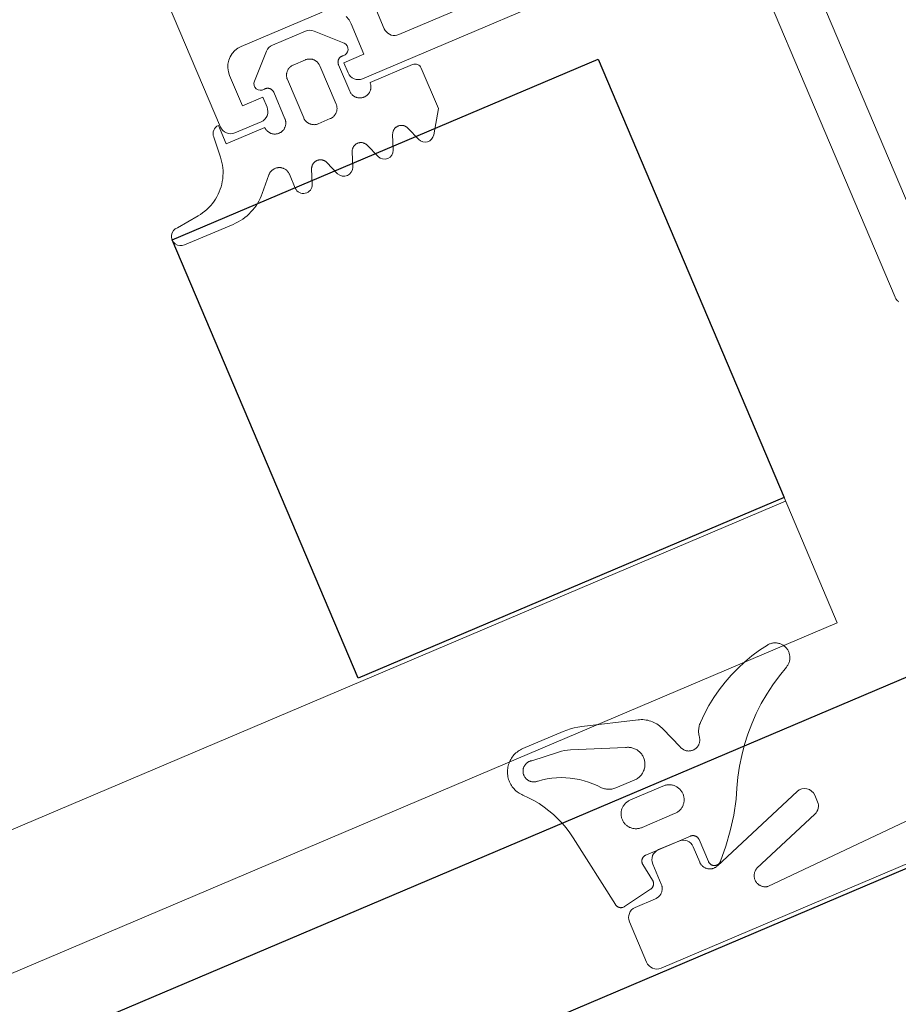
# Model space of a CAD drawing. Header units: metres. Extents: x 63115 to 703450, y -261936 to -53969.
# Tile 103 of 256: x 165708 to 165748, y -143504 to -143459. Entities that reach past the tile are written whole.
import ezdxf

# ---------------------------------------------------------------- set-up
doc = ezdxf.new("R2010")
doc.units = ezdxf.units.M
doc.layers.add('_01Hulplijnen', color=6, linetype='Continuous', plot=False)
for name, color, linetype in [('_02Binnenwanden', 2, 'Continuous'), ('_03-PROJECTION', 1, 'Continuous'), ('LAYER98', 7, 'Continuous')]:
    doc.layers.add(name, color=color, linetype=linetype)

# ---------------------------------------------------------------- blocks, each defined once
blk = doc.blocks.new('ruit_950x8')
at = {"layer": '_01Hulplijnen'}
blk.add_lwpolyline([(0, 0), (950, 0), (950, 8), (0, 8)], close=True, dxfattribs=at)
blk = doc.blocks.new('*U164')
at = {"layer": '_03-PROJECTION'}
blk.add_lwpolyline([(883.86, 34.318), (904.878, 34.318), (904.878, 12.684), (883.86, 12.684)], close=True, dxfattribs=at)
at = {"layer": 'LAYER98', "color": 7, "linetype": 'Continuous', "lineweight": 9}
for points in [[(896.478, 40.684), (896.478, 39.384), (896.485, 39.298), (896.508, 39.213), (896.545, 39.134), (896.595, 39.063), (896.656, 39.001), (896.728, 38.951), (896.807, 38.914), (896.891, 38.892), (896.978, 38.884), (908.249, 38.884)], [(908.417, 37.684), (894.678, 37.684), (894.58, 37.694), (894.486, 37.723), (894.399, 37.769), (894.324, 37.831), (894.262, 37.907), (894.216, 37.993), (894.188, 38.087), (894.178, 38.184), (894.178, 38.684), (895.178, 38.684), (895.178, 40.184), (895.158, 40.379), (895.102, 40.567)], [(894.178, 41.184), (890.178, 41.184), (890.004, 41.169), (889.836, 41.124), (889.678, 41.05), (889.535, 40.951), (889.412, 40.827), (889.312, 40.684), (889.238, 40.526), (889.192, 40.358), (889.178, 40.184), (889.178, 38.684), (890.178, 38.684), (890.178, 38.184), (890.168, 38.087), (890.14, 37.993), (890.094, 37.907), (890.031, 37.831), (889.955, 37.769), (889.869, 37.723), (889.775, 37.694), (889.678, 37.684), (888.378, 37.684), (888.28, 37.694), (888.187, 37.723), (888.1, 37.769), (888.024, 37.831), (887.962, 37.907), (887.916, 37.993), (887.888, 38.087), (887.878, 38.184), (887.878, 54.684)], [(913.078, 19.094), (913.078, 44.174)], [(915.277, 40.77), (915.277, 22.499)], [(891.152, 40.538), (890.11, 39.497)], [(893.145, 40.685), (891.506, 40.685)], [(894.539, 39.497), (893.498, 40.538)], [(891.525, 38.984), (891.525, 39.012), (891.528, 39.039), (891.532, 39.066), (891.537, 39.092), (891.543, 39.118), (891.552, 39.144), (891.561, 39.17), (891.571, 39.194), (891.583, 39.219), (891.597, 39.242), (891.611, 39.265), (891.627, 39.287), (891.645, 39.308), (891.662, 39.328), (891.682, 39.348), (891.701, 39.366), (891.723, 39.383), (891.744, 39.398), (891.768, 39.413), (891.791, 39.426), (891.815, 39.438), (891.84, 39.449), (891.865, 39.458), (891.892, 39.466), (891.918, 39.473), (891.944, 39.478), (891.971, 39.482), (891.998, 39.484), (892.025, 39.484)], [(892.025, 39.484), (892.625, 39.484)], [(892.625, 39.484), (892.652, 39.484), (892.68, 39.482), (892.706, 39.478), (892.732, 39.473), (892.759, 39.466), (892.785, 39.458), (892.811, 39.449), (892.835, 39.438), (892.859, 39.426), (892.883, 39.413), (892.905, 39.398), (892.928, 39.383), (892.949, 39.366), (892.969, 39.348), (892.988, 39.328), (893.006, 39.308), (893.023, 39.287), (893.039, 39.265), (893.054, 39.242), (893.066, 39.219), (893.079, 39.194), (893.09, 39.17), (893.099, 39.144), (893.106, 39.118), (893.113, 39.092), (893.118, 39.066), (893.122, 39.039), (893.124, 39.012), (893.125, 38.984)], [(890.374, 38.989), (890.391, 38.991), (890.407, 38.993), (890.423, 38.993), (890.44, 38.993), (890.456, 38.992), (890.472, 38.99), (890.488, 38.987), (890.504, 38.983), (890.52, 38.978), (890.535, 38.973), (890.55, 38.966), (890.565, 38.959), (890.579, 38.951), (890.593, 38.942), (890.606, 38.933), (890.618, 38.923), (890.631, 38.912), (890.643, 38.9), (890.653, 38.888), (890.663, 38.875), (890.673, 38.862), (890.682, 38.848), (890.69, 38.834), (890.697, 38.82), (890.704, 38.805), (890.709, 38.789), (890.714, 38.774), (890.718, 38.758), (890.721, 38.742), (890.724, 38.726), (890.725, 38.71), (890.726, 38.693)], [(891.525, 37.085), (891.525, 38.984)], [(893.125, 38.984), (893.125, 37.085)], [(893.925, 38.693), (893.926, 38.71), (893.927, 38.726), (893.929, 38.742), (893.933, 38.758), (893.937, 38.774), (893.941, 38.789), (893.946, 38.805), (893.953, 38.82), (893.96, 38.834), (893.969, 38.848), (893.978, 38.862), (893.987, 38.875), (893.997, 38.888), (894.008, 38.9), (894.02, 38.912), (894.032, 38.923), (894.045, 38.933), (894.058, 38.942), (894.071, 38.951), (894.086, 38.959), (894.101, 38.966), (894.115, 38.973), (894.131, 38.978), (894.147, 38.983), (894.162, 38.987), (894.179, 38.99), (894.194, 38.992), (894.211, 38.993), (894.228, 38.993), (894.243, 38.993), (894.26, 38.991), (894.276, 38.989)], [(890.726, 38.693), (890.726, 37.385)], [(893.925, 37.385), (893.925, 38.693)], [(889.726, 37.385), (887.825, 37.385), (887.825, 38.285)], [(887.425, 37.885), (887.348, 36.92)], [(890.726, 37.385), (890.725, 37.358), (890.722, 37.331), (890.719, 37.304), (890.713, 37.277), (890.707, 37.251), (890.699, 37.225), (890.69, 37.2), (890.679, 37.175), (890.667, 37.15), (890.653, 37.127), (890.639, 37.104), (890.623, 37.082), (890.606, 37.061), (890.588, 37.041), (890.568, 37.022), (890.549, 37.004), (890.527, 36.987), (890.506, 36.971), (890.482, 36.957), (890.459, 36.943), (890.435, 36.931), (890.41, 36.921), (890.385, 36.911), (890.358, 36.903), (890.333, 36.897), (890.306, 36.892), (890.279, 36.888), (890.252, 36.886), (890.226, 36.885), (890.198, 36.886), (890.171, 36.888), (890.145, 36.892), (890.118, 36.897), (890.092, 36.903), (890.065, 36.911), (890.04, 36.921), (890.016, 36.931), (889.991, 36.943), (889.968, 36.957), (889.944, 36.971), (889.923, 36.987), (889.901, 37.004), (889.882, 37.022), (889.862, 37.041), (889.844, 37.061), (889.827, 37.082), (889.812, 37.104), (889.797, 37.127), (889.783, 37.15), (889.772, 37.175), (889.761, 37.2), (889.751, 37.225), (889.743, 37.251), (889.737, 37.277), (889.731, 37.304), (889.729, 37.331), (889.726, 37.358), (889.726, 37.385)], [(894.925, 37.385), (894.925, 37.358), (894.922, 37.331), (894.919, 37.304), (894.913, 37.277), (894.907, 37.251), (894.898, 37.225), (894.89, 37.2), (894.879, 37.175), (894.867, 37.15), (894.854, 37.127), (894.839, 37.104), (894.823, 37.082), (894.806, 37.061), (894.788, 37.041), (894.769, 37.022), (894.749, 37.004), (894.728, 36.987), (894.706, 36.971), (894.683, 36.957), (894.659, 36.943), (894.635, 36.931), (894.61, 36.921), (894.585, 36.911), (894.559, 36.903), (894.532, 36.897), (894.506, 36.892), (894.48, 36.888), (894.452, 36.886), (894.425, 36.885), (894.398, 36.886), (894.371, 36.888), (894.345, 36.892), (894.317, 36.897), (894.291, 36.903), (894.266, 36.911), (894.24, 36.921), (894.215, 36.931), (894.191, 36.943), (894.168, 36.957), (894.145, 36.971), (894.123, 36.987), (894.102, 37.004), (894.081, 37.022), (894.063, 37.041), (894.044, 37.061), (894.027, 37.082), (894.012, 37.104), (893.997, 37.127), (893.983, 37.15), (893.972, 37.175), (893.961, 37.2), (893.951, 37.225), (893.943, 37.251), (893.937, 37.277), (893.932, 37.304), (893.928, 37.331), (893.926, 37.358), (893.925, 37.385)], [(897.025, 37.385), (894.925, 37.385)], [(887.348, 36.92), (887.334, 36.797), (887.315, 36.675), (887.288, 36.555), (887.254, 36.436), (887.215, 36.319), (887.169, 36.204), (887.116, 36.092), (887.058, 35.983), (886.993, 35.878), (886.924, 35.776), (886.848, 35.678), (886.768, 35.585), (886.682, 35.495), (886.591, 35.411), (886.496, 35.332), (886.397, 35.259), (886.294, 35.191), (886.188, 35.128), (886.077, 35.072), (885.964, 35.021), (885.849, 34.977), (885.731, 34.94), (885.611, 34.909), (885.49, 34.884), (885.368, 34.866)], [(892.025, 36.585), (891.998, 36.585), (891.971, 36.587), (891.944, 36.591), (891.918, 36.596), (891.892, 36.603), (891.865, 36.611), (891.84, 36.62), (891.815, 36.631), (891.791, 36.643), (891.768, 36.656), (891.744, 36.671), (891.723, 36.687), (891.701, 36.703), (891.682, 36.722), (891.662, 36.741), (891.645, 36.761), (891.627, 36.782), (891.611, 36.804), (891.597, 36.827), (891.583, 36.85), (891.571, 36.875), (891.561, 36.9), (891.552, 36.925), (891.543, 36.951), (891.537, 36.977), (891.532, 37.004), (891.528, 37.031), (891.525, 37.057), (891.525, 37.085)], [(893.125, 37.085), (893.124, 37.057), (893.122, 37.031), (893.118, 37.004), (893.113, 36.977), (893.106, 36.951), (893.099, 36.925), (893.09, 36.9), (893.079, 36.875), (893.067, 36.85), (893.054, 36.827), (893.039, 36.804), (893.023, 36.782), (893.006, 36.761), (892.988, 36.741), (892.969, 36.722), (892.949, 36.703), (892.928, 36.687), (892.905, 36.671), (892.883, 36.656), (892.859, 36.643), (892.835, 36.631), (892.811, 36.62), (892.785, 36.611), (892.759, 36.603), (892.732, 36.596), (892.706, 36.591), (892.68, 36.587), (892.652, 36.585), (892.625, 36.585)], [(896.662, 34.071), (897.325, 35.085), (897.325, 37.085)], [(892.625, 36.585), (892.025, 36.585)], [(889.054, 35.32), (889.072, 35.339), (889.093, 35.358), (889.113, 35.376), (889.136, 35.392), (889.158, 35.408), (889.182, 35.421), (889.206, 35.434), (889.231, 35.445), (889.256, 35.455), (889.282, 35.464), (889.309, 35.471), (889.335, 35.477), (889.362, 35.481), (889.39, 35.484), (889.417, 35.485), (889.444, 35.484), (889.472, 35.483), (889.499, 35.479), (889.525, 35.475), (889.552, 35.468), (889.578, 35.461), (889.605, 35.452), (889.63, 35.441), (889.654, 35.429), (889.678, 35.416), (889.701, 35.402), (889.724, 35.386), (889.745, 35.369), (889.766, 35.351), (889.785, 35.332), (889.804, 35.312), (889.821, 35.29), (889.837, 35.268), (889.852, 35.245), (889.865, 35.222), (889.878, 35.197), (889.889, 35.172), (889.898, 35.147), (889.906, 35.12), (889.913, 35.094), (889.918, 35.067), (889.922, 35.04), (889.925, 35.013), (889.925, 34.985)], [(888.447, 34.661), (889.054, 35.32)], [(889.925, 34.985), (889.925, 34.299)], [(890.951, 34.815), (890.96, 34.835), (890.969, 34.855), (890.98, 34.874), (890.991, 34.892), (891.004, 34.91), (891.018, 34.928), (891.032, 34.944), (891.047, 34.96), (891.064, 34.974), (891.08, 34.988), (891.098, 35.001), (891.116, 35.013), (891.136, 35.024), (891.155, 35.034), (891.175, 35.043), (891.195, 35.05), (891.217, 35.057), (891.238, 35.062), (891.26, 35.066), (891.281, 35.069), (891.303, 35.071), (891.325, 35.072), (891.347, 35.071), (891.368, 35.069), (891.391, 35.066), (891.412, 35.062), (891.433, 35.057), (891.454, 35.05), (891.475, 35.043), (891.494, 35.034), (891.514, 35.024), (891.533, 35.013), (891.552, 35.001), (891.569, 34.988), (891.586, 34.974), (891.603, 34.96), (891.617, 34.944), (891.632, 34.928), (891.646, 34.91), (891.658, 34.892), (891.67, 34.874), (891.681, 34.855), (891.69, 34.835), (891.698, 34.815)], [(892.951, 34.815), (892.96, 34.835), (892.969, 34.855), (892.98, 34.874), (892.991, 34.892), (893.004, 34.91), (893.018, 34.928), (893.032, 34.944), (893.047, 34.96), (893.064, 34.974), (893.08, 34.988), (893.098, 35.001), (893.116, 35.013), (893.136, 35.024), (893.155, 35.034), (893.175, 35.043), (893.195, 35.05), (893.217, 35.057), (893.238, 35.062), (893.26, 35.066), (893.281, 35.069), (893.303, 35.071), (893.325, 35.072), (893.347, 35.071), (893.368, 35.069), (893.391, 35.066), (893.412, 35.062), (893.433, 35.057), (893.454, 35.05), (893.475, 35.043), (893.494, 35.034), (893.514, 35.024), (893.533, 35.013), (893.552, 35.001), (893.569, 34.988), (893.586, 34.974), (893.603, 34.96), (893.617, 34.944), (893.632, 34.928), (893.646, 34.91), (893.658, 34.892), (893.67, 34.874), (893.681, 34.855), (893.69, 34.835), (893.698, 34.815)], [(894.951, 34.815), (894.96, 34.835), (894.969, 34.855), (894.98, 34.874), (894.991, 34.892), (895.004, 34.91), (895.018, 34.928), (895.032, 34.944), (895.047, 34.96), (895.064, 34.974), (895.08, 34.988), (895.098, 35.001), (895.116, 35.013), (895.136, 35.024), (895.155, 35.034), (895.175, 35.043), (895.195, 35.05), (895.217, 35.057), (895.238, 35.062), (895.26, 35.066), (895.281, 35.069), (895.303, 35.071), (895.325, 35.072), (895.347, 35.071), (895.368, 35.069), (895.391, 35.066), (895.412, 35.062), (895.433, 35.057), (895.454, 35.05), (895.475, 35.043), (895.494, 35.034), (895.514, 35.024), (895.533, 35.013), (895.552, 35.001), (895.569, 34.988), (895.586, 34.974), (895.603, 34.96), (895.617, 34.944), (895.632, 34.928), (895.646, 34.91), (895.658, 34.892), (895.67, 34.874), (895.681, 34.855), (895.69, 34.835), (895.698, 34.815)], [(885.368, 34.866), (884.292, 34.739)], [(890.698, 34.155), (890.951, 34.815)], [(891.698, 34.815), (891.951, 34.154)], [(892.698, 34.154), (892.951, 34.815)], [(893.698, 34.815), (893.951, 34.154)], [(894.698, 34.154), (894.951, 34.815)], [(895.698, 34.815), (895.954, 34.147)], [(884.284, 33.888), (886.683, 33.888)], [(913.149, 18.837), (913.136, 18.86), (913.124, 18.884), (913.113, 18.909), (913.104, 18.935), (913.096, 18.961), (913.09, 18.987), (913.084, 19.014), (913.081, 19.04), (913.078, 19.067), (913.078, 19.094)], [(904.878, 12.684), (904.878, 6.5)], [(888.671, 4.868), (888.629, 4.914), (888.589, 4.963), (888.552, 5.013), (888.518, 5.066), (888.486, 5.12), (888.458, 5.175), (888.433, 5.233), (888.411, 5.291), (888.392, 5.351), (888.376, 5.411), (888.364, 5.473), (888.355, 5.535), (888.35, 5.597), (888.347, 5.66), (888.349, 5.722), (888.353, 5.785), (888.361, 5.847), (888.372, 5.908), (888.387, 5.969), (888.405, 6.029), (888.426, 6.088), (888.45, 6.145), (888.479, 6.202), (888.509, 6.256), (888.542, 6.309), (888.578, 6.36), (888.617, 6.409), (888.659, 6.456), (888.703, 6.5), (888.749, 6.542), (888.798, 6.582), (888.849, 6.618), (888.901, 6.652), (888.956, 6.683), (889.012, 6.711), (889.069, 6.736), (889.128, 6.758), (889.188, 6.776), (889.248, 6.791), (889.31, 6.803), (889.371, 6.812), (889.434, 6.817), (889.496, 6.819)], [(889.496, 6.819), (891.487, 6.82)], [(891.487, 6.82), (891.661, 6.813), (891.835, 6.797), (892.008, 6.772), (892.179, 6.739), (892.348, 6.697)], [(897.389, 4.76), (897.708, 5.046), (898.043, 5.315), (898.392, 5.564), (898.754, 5.794), (899.129, 6.004), (899.514, 6.193), (899.909, 6.36), (900.313, 6.506), (900.724, 6.629), (901.141, 6.73), (901.563, 6.807)], [(901.563, 6.807), (901.599, 6.812), (901.635, 6.814), (901.672, 6.815), (901.708, 6.814), (901.744, 6.81), (901.78, 6.805), (901.816, 6.798), (901.852, 6.789), (901.886, 6.778), (901.92, 6.765), (901.953, 6.75), (901.985, 6.733), (902.017, 6.715), (902.048, 6.695), (902.076, 6.673), (902.105, 6.65), (902.132, 6.626), (902.157, 6.599), (902.181, 6.572), (902.203, 6.543), (902.224, 6.514), (902.243, 6.483), (902.261, 6.451), (902.276, 6.418), (902.29, 6.384), (902.302, 6.35), (902.313, 6.315), (902.32, 6.279), (902.326, 6.244), (902.331, 6.207), (902.333, 6.171), (902.333, 6.135), (902.332, 6.098), (902.328, 6.062), (902.322, 6.026), (902.315, 5.991), (902.306, 5.955), (902.294, 5.921), (902.281, 5.887), (902.266, 5.854), (902.249, 5.821), (902.231, 5.79), (902.21, 5.76), (902.189, 5.731), (902.165, 5.703), (902.14, 5.676), (902.113, 5.651), (902.086, 5.628), (902.058, 5.606), (902.027, 5.585), (901.996, 5.566), (901.964, 5.549)], [(892.348, 6.697), (894.825, 5.979)], [(889.652, 6.155), (889.626, 6.16), (889.6, 6.163), (889.573, 6.166), (889.547, 6.166), (889.521, 6.166), (889.494, 6.163), (889.468, 6.16), (889.442, 6.155), (889.417, 6.149), (889.392, 6.141), (889.366, 6.131), (889.342, 6.121), (889.318, 6.109), (889.296, 6.096), (889.273, 6.082), (889.252, 6.067), (889.231, 6.05), (889.212, 6.032), (889.193, 6.013), (889.176, 5.994), (889.159, 5.973), (889.144, 5.952), (889.13, 5.929), (889.117, 5.906), (889.106, 5.882), (889.095, 5.858), (889.086, 5.833), (889.078, 5.808), (889.072, 5.782), (889.067, 5.756), (889.064, 5.73), (889.062, 5.704), (889.062, 5.677), (889.063, 5.651), (889.065, 5.624), (889.068, 5.598), (889.073, 5.572), (889.08, 5.547), (889.088, 5.522), (889.098, 5.497), (889.107, 5.473), (889.12, 5.449), (889.133, 5.426), (889.148, 5.404), (889.163, 5.383), (889.18, 5.362), (889.197, 5.343), (889.217, 5.324), (889.236, 5.307), (889.257, 5.291), (889.278, 5.275), (889.301, 5.261), (889.324, 5.249), (889.348, 5.237), (889.372, 5.227), (889.398, 5.218), (889.423, 5.211), (889.448, 5.204), (889.475, 5.2), (889.501, 5.197), (889.527, 5.195), (889.554, 5.194)], [(890.926, 6.043), (889.652, 6.155)], [(891.473, 5.92), (891.339, 5.962), (891.203, 5.997), (891.065, 6.024), (890.926, 6.043)], [(893.814, 5.042), (891.473, 5.92)], [(894.825, 5.979), (894.895, 5.955), (894.963, 5.929), (895.03, 5.898), (895.095, 5.864), (895.158, 5.826), (895.22, 5.785), (895.278, 5.741), (895.335, 5.694), (895.389, 5.644), (895.44, 5.591), (895.487, 5.535), (895.532, 5.477), (895.574, 5.417), (895.612, 5.354), (895.648, 5.289), (895.679, 5.223), (895.707, 5.155)], [(901.964, 5.549), (901.52, 5.312), (901.088, 5.052), (900.67, 4.769), (900.269, 4.465), (899.884, 4.14), (899.517, 3.795), (899.168, 3.431), (898.839, 3.05), (898.53, 2.651), (898.243, 2.237), (897.979, 1.808), (897.737, 1.366), (897.52, 0.912)], [(889.554, 5.194), (889.764, 5.164), (889.971, 5.122), (890.176, 5.068), (890.378, 5.003), (890.576, 4.927), (890.77, 4.839), (890.957, 4.742), (891.14, 4.634), (891.316, 4.515), (891.485, 4.388), (891.648, 4.251), (891.802, 4.105), (891.947, 3.951), (892.084, 3.789)], [(893.589, 3.521), (893.63, 3.521), (893.672, 3.523), (893.713, 3.528), (893.754, 3.534), (893.795, 3.543), (893.835, 3.554), (893.875, 3.567), (893.913, 3.582), (893.951, 3.6), (893.988, 3.619), (894.024, 3.64), (894.059, 3.663), (894.092, 3.688), (894.124, 3.715), (894.154, 3.744), (894.184, 3.774), (894.21, 3.805), (894.235, 3.838), (894.26, 3.872), (894.281, 3.908), (894.301, 3.944), (894.319, 3.982), (894.335, 4.02), (894.349, 4.06), (894.36, 4.1), (894.369, 4.14), (894.377, 4.181), (894.382, 4.223), (894.385, 4.264), (894.385, 4.306), (894.383, 4.348), (894.379, 4.389), (894.373, 4.43), (894.365, 4.471), (894.355, 4.511), (894.342, 4.551), (894.327, 4.59), (894.31, 4.628), (894.291, 4.665), (894.27, 4.701), (894.247, 4.736), (894.223, 4.769), (894.196, 4.802), (894.168, 4.832), (894.139, 4.861), (894.107, 4.889), (894.074, 4.915), (894.04, 4.939), (894.005, 4.961), (893.969, 4.981), (893.932, 5), (893.893, 5.016), (893.854, 5.03), (893.814, 5.042)], [(895.707, 5.155), (896.106, 4.095)], [(890.015, 2.197), (889.963, 2.468), (889.896, 2.736), (889.815, 3), (889.718, 3.258), (889.607, 3.511), (889.483, 3.758), (889.346, 3.997), (889.195, 4.229), (889.033, 4.452), (888.857, 4.665), (888.671, 4.868)], [(897.085, 4.168), (897.093, 4.219), (897.105, 4.27), (897.118, 4.321), (897.134, 4.37), (897.153, 4.419), (897.175, 4.466), (897.198, 4.513), (897.225, 4.558), (897.253, 4.602), (897.283, 4.644), (897.316, 4.684), (897.352, 4.723), (897.389, 4.76)], [(896.106, 4.095), (896.114, 4.069), (896.124, 4.043), (896.136, 4.018), (896.148, 3.994), (896.162, 3.971), (896.177, 3.948), (896.193, 3.926), (896.21, 3.905), (896.229, 3.885), (896.249, 3.866), (896.27, 3.848), (896.291, 3.831), (896.314, 3.815), (896.337, 3.801), (896.36, 3.788), (896.385, 3.776), (896.41, 3.766), (896.437, 3.757), (896.463, 3.749), (896.489, 3.743), (896.516, 3.739), (896.543, 3.735), (896.57, 3.734), (896.598, 3.733), (896.625, 3.735), (896.652, 3.738), (896.68, 3.742), (896.706, 3.747), (896.732, 3.755), (896.758, 3.763), (896.783, 3.773), (896.809, 3.785), (896.833, 3.797), (896.856, 3.811), (896.879, 3.827), (896.9, 3.843), (896.922, 3.86), (896.941, 3.879), (896.96, 3.899), (896.979, 3.92), (896.994, 3.942), (897.01, 3.964), (897.024, 3.988), (897.037, 4.012), (897.049, 4.036), (897.059, 4.062), (897.067, 4.088), (897.074, 4.114), (897.08, 4.141), (897.085, 4.168)], [(892.084, 3.789), (892.119, 3.756), (892.155, 3.724), (892.193, 3.694), (892.233, 3.667), (892.274, 3.642), (892.317, 3.619), (892.36, 3.598), (892.405, 3.58), (892.451, 3.564), (892.498, 3.55), (892.545, 3.539), (892.592, 3.531), (892.641, 3.525), (892.689, 3.521)], [(892.689, 3.521), (893.589, 3.521)], [(893.09, 2.762), (893.053, 2.762), (893.017, 2.76), (892.98, 2.756), (892.943, 2.75), (892.907, 2.743), (892.872, 2.733), (892.837, 2.721), (892.803, 2.707), (892.77, 2.692), (892.737, 2.675), (892.706, 2.656), (892.675, 2.635), (892.646, 2.613), (892.618, 2.589), (892.591, 2.564), (892.565, 2.537), (892.542, 2.509), (892.52, 2.48), (892.499, 2.449), (892.481, 2.418), (892.463, 2.385), (892.447, 2.352), (892.434, 2.317), (892.422, 2.283), (892.412, 2.247), (892.404, 2.211), (892.398, 2.175), (892.395, 2.138), (892.393, 2.102), (892.393, 2.065), (892.395, 2.028), (892.398, 1.992), (892.404, 1.955), (892.412, 1.919), (892.422, 1.884), (892.434, 1.849), (892.447, 1.815), (892.463, 1.781), (892.481, 1.749), (892.499, 1.717), (892.52, 1.687), (892.542, 1.658), (892.565, 1.629), (892.591, 1.603), (892.618, 1.577), (892.646, 1.554), (892.675, 1.532), (892.706, 1.511), (892.737, 1.492), (892.77, 1.475), (892.803, 1.459), (892.837, 1.446), (892.872, 1.434), (892.907, 1.424), (892.943, 1.416), (892.98, 1.41), (893.017, 1.406), (893.053, 1.404), (893.09, 1.404)], [(894.69, 2.762), (893.09, 2.762)], [(894.69, 1.404), (894.727, 1.404), (894.764, 1.406), (894.8, 1.41), (894.836, 1.416), (894.872, 1.424), (894.908, 1.434), (894.942, 1.446), (894.977, 1.459), (895.01, 1.475), (895.043, 1.492), (895.074, 1.511), (895.105, 1.532), (895.134, 1.554), (895.162, 1.577), (895.189, 1.603), (895.214, 1.629), (895.238, 1.658), (895.26, 1.687), (895.281, 1.717), (895.3, 1.749), (895.317, 1.781), (895.332, 1.815), (895.346, 1.849), (895.357, 1.884), (895.368, 1.919), (895.376, 1.955), (895.382, 1.992), (895.386, 2.028), (895.388, 2.065), (895.388, 2.102), (895.386, 2.138), (895.382, 2.175), (895.376, 2.211), (895.368, 2.247), (895.357, 2.283), (895.346, 2.317), (895.332, 2.352), (895.317, 2.385), (895.3, 2.418), (895.281, 2.449), (895.26, 2.48), (895.238, 2.509), (895.214, 2.537), (895.189, 2.564), (895.162, 2.589), (895.134, 2.613), (895.105, 2.635), (895.074, 2.656), (895.043, 2.675), (895.01, 2.692), (894.977, 2.707), (894.942, 2.721), (894.908, 2.733), (894.872, 2.743), (894.836, 2.75), (894.8, 2.756), (894.764, 2.76), (894.727, 2.762), (894.69, 2.762)], [(890.596, -1.349), (890.015, 2.197)], [(893.09, 1.404), (894.69, 1.404)], [(897.52, 0.912), (897.134, 0.294), (896.712, -0.299), (896.256, -0.867), (895.767, -1.406)], [(892.75, 0.184), (892.734, 0.183), (892.718, 0.182), (892.702, 0.18), (892.687, 0.177), (892.671, 0.173), (892.655, 0.168), (892.64, 0.162), (892.625, 0.156), (892.61, 0.149), (892.597, 0.141), (892.583, 0.132), (892.569, 0.123), (892.558, 0.113), (892.545, 0.102), (892.533, 0.091), (892.523, 0.079), (892.513, 0.067), (892.503, 0.053), (892.494, 0.04), (892.486, 0.026), (892.48, 0.011), (892.473, -0.003), (892.467, -0.018), (892.462, -0.034), (892.458, -0.05), (892.455, -0.065), (892.452, -0.081), (892.451, -0.098), (892.45, -0.114), (892.451, -0.13), (892.452, -0.146), (892.454, -0.162)], [(894.95, 0.184), (892.75, 0.184)], [(894.378, 0.184), (893.378, 0.184)], [(895.25, -0.116), (895.25, -0.1), (895.249, -0.084), (895.246, -0.068), (895.243, -0.052), (895.239, -0.036), (895.234, -0.021), (895.23, -0.005), (895.223, 0.01), (895.216, 0.024), (895.207, 0.038), (895.198, 0.052), (895.19, 0.065), (895.179, 0.078), (895.168, 0.09), (895.156, 0.101), (895.145, 0.112), (895.132, 0.122), (895.119, 0.132), (895.106, 0.141), (895.091, 0.149), (895.076, 0.156), (895.062, 0.162), (895.046, 0.168), (895.03, 0.173), (895.015, 0.177), (894.999, 0.18), (894.982, 0.182), (894.967, 0.183), (894.95, 0.184)], [(900.207, 0.155), (895.549, -1.542)], [(892.454, -0.162), (892.581, -0.992)], [(892.878, -0.316), (892.878, -1.316)], [(894.878, -1.072), (894.878, -0.316)], [(895.25, -1.198), (895.25, -0.116)], [(900.878, -0.634), (900.878, -0.315)], [(892.341, -1.332), (890.947, -1.595)], [(892.581, -0.992), (892.583, -1.008), (892.585, -1.025), (892.585, -1.041), (892.584, -1.058), (892.583, -1.074), (892.58, -1.09), (892.577, -1.107), (892.572, -1.122), (892.567, -1.138), (892.562, -1.153), (892.555, -1.169), (892.547, -1.183), (892.539, -1.197), (892.529, -1.211), (892.52, -1.224), (892.51, -1.237), (892.498, -1.249), (892.486, -1.26), (892.474, -1.271), (892.461, -1.281), (892.447, -1.29), (892.433, -1.299), (892.418, -1.307), (892.403, -1.313), (892.388, -1.319), (892.372, -1.325), (892.356, -1.329), (892.341, -1.332)], [(892.878, -1.316), (892.877, -1.343), (892.875, -1.37), (892.871, -1.396), (892.866, -1.423), (892.859, -1.449), (892.852, -1.475), (892.842, -1.501), (892.831, -1.526), (892.819, -1.55), (892.807, -1.573), (892.792, -1.596), (892.775, -1.618), (892.759, -1.639), (892.741, -1.659), (892.722, -1.679), (892.701, -1.697), (892.681, -1.714), (892.658, -1.729), (892.636, -1.744), (892.612, -1.757), (892.588, -1.769), (892.563, -1.78), (892.537, -1.789), (892.512, -1.797), (892.485, -1.804), (892.459, -1.809), (892.432, -1.813), (892.405, -1.815), (892.378, -1.816)], [(895.549, -1.542), (895.523, -1.55), (895.496, -1.558), (895.47, -1.563), (895.442, -1.568), (895.415, -1.57), (895.388, -1.571), (895.36, -1.571), (895.333, -1.569), (895.306, -1.566), (895.278, -1.562), (895.252, -1.556), (895.226, -1.548), (895.2, -1.539), (895.175, -1.528), (895.149, -1.517), (895.126, -1.503), (895.103, -1.489), (895.08, -1.473), (895.059, -1.456), (895.038, -1.438), (895.019, -1.419), (895, -1.399), (894.982, -1.377), (894.966, -1.355), (894.951, -1.332), (894.938, -1.308), (894.925, -1.284), (894.914, -1.259), (894.904, -1.233), (894.897, -1.207), (894.89, -1.18), (894.885, -1.153), (894.881, -1.126), (894.879, -1.099), (894.878, -1.072)], [(895.767, -1.406), (895.755, -1.417), (895.743, -1.428), (895.731, -1.438), (895.717, -1.447), (895.703, -1.456), (895.69, -1.464), (895.675, -1.471), (895.659, -1.477), (895.645, -1.483), (895.629, -1.487), (895.613, -1.491), (895.598, -1.494), (895.581, -1.496), (895.565, -1.497), (895.549, -1.498), (895.532, -1.497), (895.517, -1.496), (895.5, -1.494), (895.484, -1.491), (895.469, -1.486), (895.453, -1.482), (895.439, -1.476), (895.424, -1.47), (895.409, -1.462), (895.395, -1.454), (895.381, -1.446), (895.368, -1.436), (895.356, -1.426), (895.344, -1.415), (895.332, -1.404), (895.321, -1.392), (895.312, -1.379), (895.302, -1.366), (895.293, -1.352), (895.285, -1.338), (895.278, -1.323), (895.272, -1.308), (895.266, -1.293), (895.262, -1.278), (895.258, -1.262), (895.254, -1.246), (895.252, -1.23), (895.251, -1.214), (895.25, -1.198)], [(897.163, -2.34), (900.549, -1.104)], [(890.947, -1.595), (890.932, -1.598), (890.915, -1.6), (890.898, -1.6), (890.882, -1.6), (890.865, -1.599), (890.849, -1.597), (890.833, -1.594), (890.816, -1.591), (890.801, -1.586), (890.785, -1.581), (890.771, -1.574), (890.755, -1.567), (890.741, -1.559), (890.727, -1.551), (890.713, -1.541), (890.7, -1.531), (890.688, -1.52), (890.676, -1.509), (890.665, -1.496), (890.654, -1.484), (890.645, -1.47), (890.636, -1.456), (890.628, -1.442), (890.62, -1.427), (890.613, -1.412), (890.608, -1.397), (890.604, -1.381), (890.599, -1.365), (890.596, -1.349)], [(892.378, -1.816), (891.378, -1.816)], [(890.878, -2.316), (890.878, -4.316)], [(897.297, -3.3), (897.27, -3.294), (897.243, -3.288), (897.218, -3.279), (897.192, -3.27), (897.167, -3.259), (897.143, -3.246), (897.119, -3.233), (897.096, -3.218), (897.074, -3.202), (897.053, -3.185), (897.032, -3.167), (897.014, -3.147), (896.995, -3.127), (896.979, -3.106), (896.962, -3.083), (896.947, -3.06), (896.935, -3.037), (896.922, -3.012), (896.911, -2.987), (896.902, -2.962), (896.894, -2.936), (896.888, -2.909), (896.882, -2.882), (896.878, -2.855), (896.876, -2.828), (896.875, -2.801), (896.876, -2.774), (896.878, -2.746), (896.882, -2.719), (896.887, -2.693), (896.893, -2.666), (896.9, -2.64), (896.91, -2.614), (896.92, -2.589), (896.933, -2.565), (896.945, -2.541), (896.96, -2.518), (896.976, -2.495), (896.992, -2.474), (897.011, -2.454), (897.029, -2.434), (897.05, -2.415), (897.07, -2.398), (897.093, -2.382), (897.115, -2.367), (897.139, -2.353), (897.163, -2.34)], [(908.103, -2.871), (897.297, -3.3)], [(891.378, -4.816), (912.378, -4.816)]]:
    blk.add_lwpolyline(points, dxfattribs=at)
for points in [[(891.506, 40.685, 0.198912), (891.152, 40.538)], [(893.498, 40.538, 0.198912), (893.145, 40.685)], [(890.11, 39.497, 0.730751), (890.374, 38.989)], [(894.276, 38.989, 0.730729), (894.539, 39.497)], [(887.825, 38.285, 0.415188), (887.426, 37.885)], [(897.325, 37.085, 0.416571), (897.025, 37.385)], [(884.292, 34.739, 1.005856), (884.284, 33.888)], [(886.683, 33.888, 0.209487), (888.447, 34.661)], [(889.925, 34.299, 0.831947), (890.698, 34.155)], [(891.951, 34.154, 0.687726), (892.698, 34.154)], [(893.951, 34.154, 0.687726), (894.698, 34.154)], [(895.954, 34.147, 0.61196), (896.663, 34.071)], [(893.378, 0.184, 0.41422), (892.878, -0.316)], [(894.878, -0.316, 0.41422), (894.378, 0.184)], [(900.878, -0.315, 0.520195), (900.207, 0.155)], [(900.549, -1.104, 0.314992), (900.878, -0.634)], [(891.378, -1.816, 0.414153), (890.878, -2.316)], [(890.878, -4.316, 0.414222), (891.378, -4.816)]]:
    blk.add_lwpolyline(points, format="xyb", dxfattribs=at)
at = {"layer": 'LAYER98', "color": 2, "linetype": 'Continuous', "lineweight": 9}
for points in [[(904.878, 12.5), (82.85, 12.5)], [(904.878, 12.5), (82.85, 12.5)], [(904.878, 6.5), (82.85, 6.5)]]:
    blk.add_lwpolyline(points, dxfattribs=at)
blk = doc.blocks.new('pui_02')
at = {"layer": '_03-PROJECTION', "rotation": 23}
for name, p in [('*U164', (2815.71, -2587.147)), ('ruit_950x8', (2834.065, -2584.787))]:
    blk.add_blockref(name, p, dxfattribs=at)

msp = doc.modelspace()

# ---------------------------------------------------------------- block references
at = {"layer": '_02Binnenwanden'}
msp.add_blockref('pui_02', (162099.369, -141258.61), dxfattribs=at)

doc.saveas('drawing.dxf')
